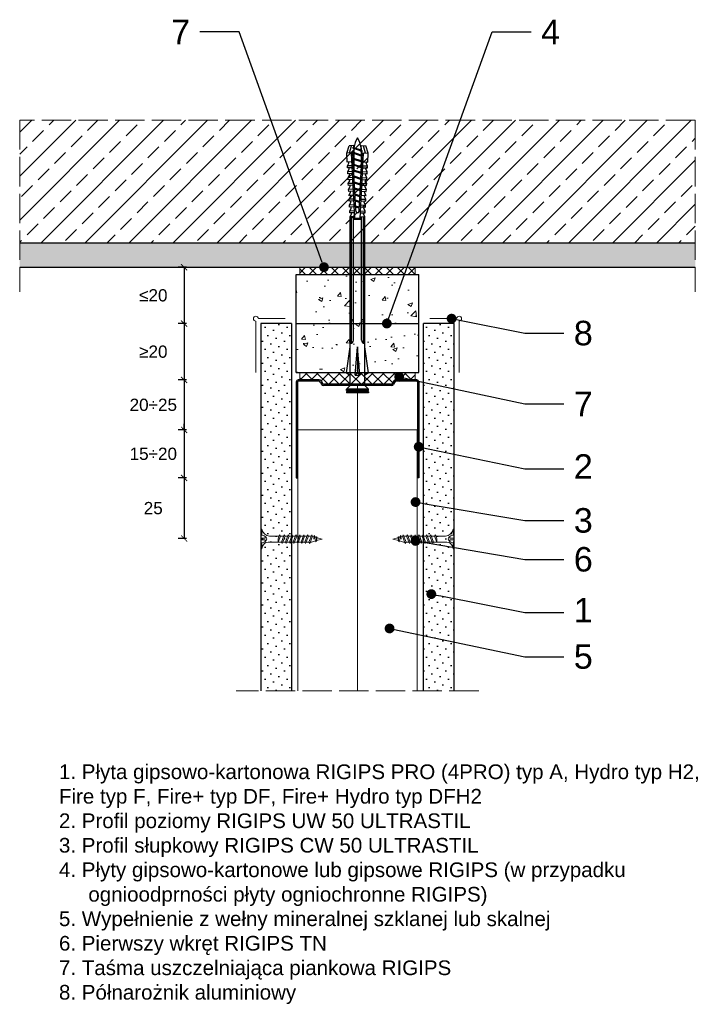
# Model space of a CAD drawing. Header units: millimetres. Extents: x 2139 to 3485, y 472 to 1418.
# Tile 3 of 6: x 2139 to 2415, y 1016 to 1418. Entities that reach past the tile are written whole.
import ezdxf
from ezdxf import colors
from ezdxf.entities.mleader import LeaderData, LeaderLine
from ezdxf.math import Vec2, Vec3

# ---------------------------------------------------------------- set-up
doc = ezdxf.new("R2010")
doc.units = ezdxf.units.MM
doc.linetypes.add('ACAD_ISO02W100', pattern=[15, 12, -3])
for name, color, linetype, lineweight in [('_ISOVER WELNA', 7, 'BATTING', 9), ('_RIGIPS AKCESORIA', 7, 'Continuous', 18), ('_RIGIPS G-K', 7, 'Continuous', 25), ('_RIGIPS PROFIL', 7, 'Continuous', 18), ('KRESKOWANIE', 7, 'Continuous', 9), ('OPISY', 7, 'Continuous', 9), ('PRZERYWANA', 7, 'ACAD_ISO02W100', 9), ('WYMIARY', 7, 'Continuous', 25)]:
    doc.layers.add(name, color=color, linetype=linetype, lineweight=lineweight)
doc.styles.get("Standard").update_dxf_attribs({"font": 'arial.ttf'})
doc.linetypes.add('BATTING', pattern='A,0.00254,-2.54,[134,ltypeshp.shx,S=2.54,R=0,X=-2.54,Y=0],-5.08,[134,ltypeshp.shx,S=2.54,R=180,X=2.54,Y=0],-2.54', length=10.16254)
doc.dimstyles.new('ISO-25', dxfattribs={"dimtxt": 5, "dimasz": 2.5, "dimexe": 2.5, "dimexo": 0.625, "dimtad": 1, "dimtxsty": 'Standard', "dimblk": 'ARCHTICK', "dimcen": 2.5, "dimadec": 0, "dimazin": 0, "dimtfac": 1, "dimtmove": 0, "dimatfit": 3, "dimfxl": 1, "dimfxlon": 1, "dimarcsym": 0})

# ---------------------------------------------------------------- blocks, each defined once
blk = doc.blocks.new('TN 25')
at = {"layer": '_RIGIPS AKCESORIA'}
for p, q in [((0, -0.84), (0, 7.16)), ((0, 7.16), (0.46, 7.16)), ((0.46, 4.78), (0, 4.78)), ((0.46, 7.16), (0.46, 4.78)), ((1.77, 3.5), (1.77, 4.2)), ((3.02, 4.46), (8.47, 4.46)), ((7.12, 4.46), (7.12, 3.18)), ((8.03, 2.01), (7.12, 4.46)), ((8.47, 4.46), (8.79, 5)), ((9.61, 1.51), (8.47, 4.46)), ((8.79, 5), (9.93, 2.01)), ((9, 4.46), (10.1, 4.46)), ((10.1, 4.46), (10.41, 5)), ((11.23, 1.51), (10.1, 4.46)), ((10.41, 5), (11.56, 2.01)), ((10.62, 4.46), (11.67, 4.46)), ((11.67, 4.46), (11.99, 5)), ((12.81, 1.51), (11.67, 4.46)), ((11.99, 5), (13.14, 2.01)), ((12.2, 4.46), (13.21, 4.46)), ((13.21, 4.46), (13.52, 5)), ((14.34, 1.51), (13.21, 4.46)), ((13.52, 5), (14.67, 2.01)), ((13.73, 4.46), (14.8, 4.46)), ((14.8, 4.46), (15.12, 5)), ((15.94, 1.51), (14.8, 4.46)), ((15.12, 5), (16.26, 2.01)), ((15.33, 4.46), (16.42, 4.46)), ((16.42, 4.46), (16.73, 5)), ((17.55, 1.51), (16.42, 4.46)), ((16.73, 5), (17.88, 2.01)), ((16.94, 4.46), (17.99, 4.46)), ((17.99, 4.46), (18.31, 5)), ((19.13, 1.51), (17.99, 4.46)), ((18.31, 5), (19.45, 2.01)), ((18.52, 4.46), (19.68, 4.46)), ((19.68, 4.46), (20, 5)), ((20.82, 1.51), (19.68, 4.46)), ((20, 5), (21.14, 2.01)), ((20.21, 4.46), (20.7, 4.46)), ((20.7, 4.46), (22.28, 3.98)), ((22.28, 3.98), (22.56, 4.37)), ((22.56, 4.37), (23.03, 2.71)), ((0, 3.5), (1.77, 3.5)), ((0, 2.83), (1.77, 2.83)), ((0.46, 1.64), (0, 1.64)), ((0.46, -0.84), (0.46, 1.64)), ((1.77, 2.83), (1.77, 2.18)), ((7.49, 2.01), (3.55, 2.01)), ((7.12, 3.18), (7.65, 1.53)), ((7.65, 1.53), (8.03, 2.01)), ((9.41, 2.01), (8.03, 2.01)), ((9.93, 2.01), (9.61, 1.51)), ((11.04, 2.01), (9.93, 2.01)), ((11.56, 2.01), (11.23, 1.51)), ((12.61, 2.01), (11.56, 2.01)), ((13.14, 2.01), (12.81, 1.51)), ((14.15, 2.01), (13.14, 2.01)), ((14.67, 2.01), (14.34, 1.51)), ((15.74, 2.01), (14.67, 2.01)), ((16.26, 2.01), (15.94, 1.51)), ((17.36, 2.01), (16.26, 2.01)), ((17.88, 2.01), (17.55, 1.51)), ((18.93, 2.01), (17.88, 2.01)), ((19.45, 2.01), (19.13, 1.51)), ((19.45, 2.01), (20.62, 2.01)), ((21.14, 2.01), (20.82, 1.51)), ((21.14, 2.01), (21.81, 2.12)), ((21.85, 1.83), (21.67, 3.28)), ((21.67, 3.28), (22.14, 2.4)), ((22.14, 2.4), (21.85, 1.83)), ((22.7, 2.36), (22.14, 2.4)), ((22.7, 2.36), (22.28, 3.98)), ((23.03, 2.71), (22.7, 2.36)), ((22.71, 3.85), (25, 3.24)), ((25, 3.24), (23.03, 2.71)), ((0, -0.84), (0.46, -0.84))]:
    blk.add_line(p, q, dxfattribs=at)
for centre, major_axis, ratio, start_param, end_param in [((3.09, 7.67), (0.17, 3.2), 0.826134, 1.773653, 3.180586), ((-0.04, 0.9), (0, 3.93), 0.848176, -0.720942, -0.151112), ((3.37, -1.57), (0.28, 3.57), 0.832181, 0.035984, 1.430787), ((-2.73, 15.91), (0, 14.76), 0.848176, 3.399396, 3.475072), ((0.59, 4.62), (0, 2.81), 0.848176, 3.475072, 3.862535), ((1.66, 3.18), (0, 0.895), 0.848176, -1.552777, -0.720942), ((1.66, 3.18), (0, 0.895), 0.848176, 3.862535, 4.730408)]:
    blk.add_ellipse(centre, major_axis=major_axis, ratio=ratio, start_param=start_param, end_param=end_param, dxfattribs=at)
blk = doc.blocks.new('UW 50 ULTRASTIL')
h = blk.add_hatch()
h.set_pattern_fill('ANSI31', color=256, scale=0.5, style=0)
h.paths.add_polyline_path([(-104.51, 0.56), (-104.18, 1.24, -0.286951), (-103.29, 1.8), (-82.41, 1.8), (-76.29, 1.8, -0.286951), (-75.39, 1.24), (-75.06, 0.56, 0.286951), (-74.16, 0), (-65.59, 0, 0.414214), (-64.79, 0.8), (-64.79, 40), (-65.34, 40), (-65.34, 0.8, -0.414214), (-65.59, 0.55), (-73.82, 0.55, -0.286951), (-74.72, 1.11), (-75.05, 1.79, 0.286951), (-75.94, 2.35), (-103.63, 2.35, 0.286951), (-104.53, 1.79), (-104.86, 1.11, -0.286951), (-105.76, 0.55), (-113.99, 0.55, -0.414214), (-114.24, 0.8), (-114.24, 40), (-114.79, 40), (-114.79, 0.8, 0.414214), (-113.99, 0), (-105.41, 0, 0.286951)])
for p, q in [((-114.79, 0.8), (-114.79, 40)), ((-114.79, 40), (-114.24, 40)), ((-114.24, 0.8), (-114.24, 40)), ((-65.34, 0.8), (-65.34, 40)), ((-64.79, 40), (-65.34, 40)), ((-64.79, 0.8), (-64.79, 40)), ((-113.99, 0.55), (-105.76, 0.55)), ((-113.99, 0), (-105.41, 0)), ((-104.86, 1.11), (-104.53, 1.79)), ((-104.51, 0.56), (-104.18, 1.24)), ((-103.63, 2.35), (-75.94, 2.35)), ((-103.29, 1.8), (-76.29, 1.8)), ((-75.06, 0.56), (-75.39, 1.24)), ((-74.72, 1.11), (-75.05, 1.79)), ((-74.16, 0), (-65.59, 0)), ((-73.82, 0.55), (-65.59, 0.55))]:
    blk.add_line(p, q)
for centre, radius, start, end in [((-113.99, 0.8), 0.8, 180, 270), ((-113.99, 0.8), 0.25, 180, 270), ((-105.76, 1.55), 1, 270, 334.0435), ((-105.41, 1), 1, 270, 334.0435), ((-103.63, 1.35), 1, 90, 154.0435), ((-103.29, 0.8), 1, 90, 154.0435), ((-76.29, 0.8), 1, 25.9565, 90), ((-75.94, 1.35), 1, 25.9565, 90), ((-74.16, 1), 1, 205.9565, 270), ((-73.82, 1.55), 1, 205.9565, 270), ((-65.59, 0.8), 0.8, 270, 0), ((-65.59, 0.8), 0.25, 270, 0)]:
    blk.add_arc(centre, radius, start, end)
blk = doc.blocks.new('kolek rozprezny komplet 100')
for p, q in [((443.47, 168.87), (432.8, 167.37)), ((443.47, 167.37), (443.47, 168.87)), ((443.47, 168.87), (444.34, 167.37)), ((450.17, 168.87), (448.67, 167.37)), ((450.17, 168.87), (450.17, 159.87)), ((450.67, 168.87), (450.17, 168.87)), ((450.67, 168.87), (450.67, 159.87)), ((450.67, 168.27), (451.17, 168.87)), ((451.17, 168.87), (451.67, 168.87)), ((451.17, 168.87), (451.17, 159.87)), ((451.67, 168.87), (451.67, 159.87)), ((350.66, 165.93), (350.76, 167.83)), ((353.15, 165.8), (350.66, 165.93)), ((353.75, 167.67), (350.71, 166.88)), ((353.81, 168.77), (350.76, 167.83)), ((351.53, 165.88), (352.53, 165.88)), ((352.53, 165.88), (351.53, 162.88)), ((352.53, 165.88), (351.93, 162.88)), ((352.93, 165.88), (351.93, 162.88)), ((352.53, 165.88), (352.9, 166.38)), ((352.93, 165.88), (352.9, 166.38)), ((352.93, 165.88), (354.53, 165.88)), ((354.53, 165.88), (353.53, 162.88)), ((353.68, 166.27), (353.81, 168.77)), ((377.24, 165.04), (353.68, 166.27)), ((380.47, 165.47), (353.71, 166.87)), ((357.41, 168.58), (353.81, 168.77)), ((354.53, 165.88), (353.93, 162.88)), ((354.93, 165.88), (353.93, 162.88)), ((354.53, 165.88), (354.78, 166.21)), ((354.93, 165.88), (354.91, 166.21)), ((354.93, 165.88), (356.93, 165.88)), ((356.93, 165.88), (355.93, 162.88)), ((356.93, 165.88), (356.33, 162.88)), ((357.33, 165.88), (356.33, 162.88)), ((356.93, 165.88), (357.09, 166.09)), ((357.31, 166.68), (357.41, 168.58)), ((357.33, 165.88), (357.32, 166.08)), ((357.33, 165.88), (359.33, 165.88)), ((357.67, 166.06), (357.71, 166.66)), ((359, 168.5), (357.82, 167.89)), ((359.33, 165.88), (358.33, 162.88)), ((358.47, 166.02), (358.5, 166.62)), ((359.33, 165.88), (358.73, 162.88)), ((359.73, 165.88), (358.73, 162.88)), ((358.9, 166.6), (359, 168.5)), ((359.8, 168.45), (359, 168.5)), ((359.33, 165.88), (359.4, 165.97)), ((359.7, 166.56), (359.8, 168.45)), ((359.73, 165.88), (359.73, 165.95)), ((359.73, 165.88), (361.24, 165.88)), ((360.07, 165.94), (360.1, 166.54)), ((361.4, 168.37), (360.22, 167.77)), ((361.72, 165.85), (360.73, 162.88)), ((360.87, 165.89), (360.9, 166.49)), ((361.73, 165.85), (361.13, 162.88)), ((362.12, 165.83), (361.13, 162.88)), ((361.3, 166.47), (361.4, 168.37)), ((362.2, 168.33), (361.4, 168.37)), ((362.1, 166.43), (362.2, 168.33)), ((362.47, 165.81), (362.5, 166.41)), ((363.8, 168.24), (362.61, 167.64)), ((364.08, 165.73), (363.17, 162.98)), ((363.27, 165.77), (363.3, 166.37)), ((364.1, 165.73), (363.56, 163)), ((364.48, 165.71), (363.57, 163)), ((363.7, 166.35), (363.8, 168.24)), ((364.6, 168.2), (363.8, 168.24)), ((364.5, 166.31), (364.6, 168.2)), ((364.86, 165.69), (364.9, 166.28)), ((366.19, 168.12), (365.01, 167.52)), ((366.44, 165.6), (365.61, 163.1)), ((365.66, 165.64), (365.69, 166.24)), ((366.48, 165.6), (365.98, 163.12)), ((366.84, 165.58), (366.02, 163.13)), ((366.09, 166.22), (366.19, 168.12)), ((366.99, 168.08), (366.19, 168.12)), ((366.89, 166.18), (366.99, 168.08)), ((367.26, 165.56), (367.29, 166.16)), ((368.59, 167.99), (367.41, 167.39)), ((368.8, 165.48), (368.05, 163.23)), ((368.06, 165.52), (368.09, 166.12)), ((368.85, 165.48), (368.41, 163.25)), ((369.19, 165.46), (368.46, 163.25)), ((368.49, 166.1), (368.59, 167.99)), ((369.39, 167.95), (368.59, 167.99)), ((369.29, 166.05), (369.39, 167.95)), ((369.66, 165.43), (369.69, 166.03)), ((370.99, 167.87), (369.8, 167.26)), ((370.46, 165.39), (370.49, 165.99)), ((371.16, 165.36), (370.49, 163.36)), ((371.23, 165.35), (370.83, 163.38)), ((370.89, 165.97), (370.99, 167.87)), ((371.55, 165.33), (370.9, 163.38)), ((372.59, 167.78), (371.4, 167.18)), ((372.05, 165.31), (372.09, 165.91)), ((372.49, 165.89), (372.59, 167.78)), ((373.38, 167.74), (372.59, 167.78)), ((372.85, 165.27), (372.89, 165.87)), ((373.52, 165.23), (372.94, 163.49)), ((373.6, 165.23), (373.26, 163.51)), ((373.28, 165.84), (373.38, 167.74)), ((373.91, 165.21), (373.34, 163.51)), ((374.98, 167.66), (373.8, 167.06)), ((374.45, 165.18), (374.48, 165.78)), ((374.88, 165.76), (374.98, 167.66)), ((375.78, 167.62), (374.98, 167.66)), ((375.25, 165.14), (375.28, 165.74)), ((375.88, 165.11), (375.38, 163.62)), ((375.68, 165.72), (375.78, 167.62)), ((375.98, 165.1), (375.68, 163.63)), ((376.27, 165.09), (375.79, 163.64)), ((377.38, 167.53), (376.2, 166.93)), ((377.28, 165.64), (377.38, 167.53)), ((378.18, 167.49), (377.38, 167.53)), ((378.08, 165.59), (378.18, 167.49)), ((379.78, 167.41), (378.59, 166.8)), ((379.68, 165.51), (379.78, 167.41)), ((430.17, 166.07), (379.71, 166.07)), ((431.37, 166.87), (379.75, 166.87)), ((448.67, 167.37), (379.77, 167.37)), ((380.47, 166.07), (380.47, 162.67)), ((380.67, 166.07), (380.67, 162.67)), ((380.87, 166.07), (380.87, 162.67)), ((444.34, 165.28), (432.8, 164.37)), ((444.34, 165.28), (443.47, 164.37)), ((444.34, 163.45), (444.34, 165.28)), ((448.67, 167.37), (448.67, 161.37)), ((353.15, 162.94), (350.66, 162.81)), ((350.66, 162.81), (350.76, 160.91)), ((353.75, 161.07), (350.71, 161.86)), ((353.81, 159.97), (350.76, 160.91)), ((351.53, 162.88), (351.57, 162.38)), ((351.57, 162.38), (351.93, 162.88)), ((351.93, 162.88), (353.53, 162.88)), ((353.53, 162.88), (353.56, 162.47)), ((353.64, 162.48), (353.93, 162.88)), ((377.24, 163.7), (353.68, 162.46)), ((353.68, 162.46), (353.81, 159.97)), ((380.47, 163.27), (353.71, 161.87)), ((353.93, 162.88), (355.93, 162.88)), ((355.93, 162.88), (355.95, 162.6)), ((356.14, 162.61), (356.33, 162.88)), ((356.33, 162.88), (358.33, 162.88)), ((357.31, 162.05), (357.41, 160.16)), ((357.67, 162.67), (357.71, 162.07)), ((359, 160.24), (357.82, 160.84)), ((358.33, 162.88), (358.34, 162.72)), ((358.47, 162.72), (358.5, 162.12)), ((358.63, 162.74), (358.73, 162.88)), ((358.73, 162.88), (360.73, 162.88)), ((358.9, 162.14), (359, 160.24)), ((359.7, 162.18), (359.8, 160.28)), ((360.07, 162.8), (360.1, 162.2)), ((361.4, 160.37), (360.22, 160.97)), ((360.73, 162.88), (360.73, 162.85)), ((360.87, 162.84), (360.9, 162.24)), ((361.13, 162.88), (361.24, 162.88)), ((361.13, 162.87), (361.13, 162.88)), ((361.3, 162.26), (361.4, 160.37)), ((362.1, 162.3), (362.2, 160.41)), ((362.47, 162.93), (362.5, 162.33)), ((363.8, 160.49), (362.61, 161.09)), ((363.27, 162.97), (363.3, 162.37)), ((363.7, 162.39), (363.8, 160.49)), ((364.5, 162.43), (364.6, 160.53)), ((364.86, 163.05), (364.9, 162.45)), ((366.19, 160.62), (365.01, 161.22)), ((365.66, 163.09), (365.69, 162.49)), ((366.09, 162.51), (366.19, 160.62)), ((366.89, 162.56), (366.99, 160.66)), ((367.26, 163.18), (367.29, 162.58)), ((368.59, 160.74), (367.41, 161.35)), ((368.06, 163.22), (368.09, 162.62)), ((368.49, 162.64), (368.59, 160.74)), ((369.39, 160.78), (368.59, 160.74)), ((369.29, 162.68), (369.39, 160.78)), ((369.66, 163.3), (369.69, 162.7)), ((370.99, 160.87), (369.8, 161.47)), ((370.46, 163.34), (370.49, 162.74)), ((370.89, 162.77), (370.99, 160.87)), ((372.59, 160.95), (371.4, 161.55)), ((372.05, 163.43), (372.09, 162.83)), ((372.49, 162.85), (372.59, 160.95)), ((373.38, 160.99), (372.59, 160.95)), ((372.85, 163.47), (372.89, 162.87)), ((373.28, 162.89), (373.38, 160.99)), ((374.98, 161.08), (373.8, 161.68)), ((374.45, 163.55), (374.48, 162.95)), ((374.88, 162.97), (374.98, 161.08)), ((375.78, 161.12), (374.98, 161.08)), ((375.25, 163.59), (375.28, 163)), ((375.68, 163.02), (375.78, 161.12)), ((377.38, 161.2), (376.2, 161.81)), ((377.28, 163.1), (377.38, 161.2)), ((378.18, 161.24), (377.38, 161.2)), ((378.08, 164.5), (377.86, 163.87)), ((378.08, 163.14), (378.18, 161.24)), ((379.78, 161.33), (378.59, 161.93)), ((379.68, 163.23), (379.78, 161.33)), ((430.17, 162.67), (379.71, 162.67)), ((431.37, 161.87), (379.75, 161.87)), ((448.67, 161.37), (379.77, 161.37)), ((432.8, 164.37), (443.47, 164.37)), ((444.34, 163.45), (432.8, 164.37)), ((443.47, 159.87), (432.8, 161.37)), ((444.34, 163.45), (443.47, 164.37)), ((443.47, 161.37), (443.47, 159.87)), ((443.47, 159.87), (444.34, 161.37)), ((450.17, 159.87), (448.67, 161.37)), ((357.41, 160.16), (353.81, 159.97)), ((359.8, 160.28), (359, 160.24)), ((362.2, 160.41), (361.4, 160.37)), ((364.6, 160.53), (363.8, 160.49)), ((366.99, 160.66), (366.19, 160.62)), ((450.67, 159.87), (450.17, 159.87)), ((450.67, 160.47), (451.17, 159.87)), ((451.17, 159.87), (451.67, 159.87))]:
    blk.add_line(p, q)
for centre, radius, start, end in [((353.27, 155.16), 10.85, 99.2038, 121.9083), ((353.65, 165.77), 0.5, 87, 177), ((357.68, 168.16), 0.3, 177, 297), ((360.08, 168.03), 0.3, 177, 297), ((362.48, 167.91), 0.3, 177, 297), ((364.87, 167.78), 0.3, 177, 297), ((367.27, 167.66), 0.3, 177, 297), ((369.67, 167.53), 0.3, 177, 297), ((371.27, 167.45), 0.3, 177, 297), ((373.66, 167.32), 0.3, 177, 297), ((376.06, 167.2), 0.3, 177, 297), ((377.41, 164.38), 0.682, 255.8604, 104.1386), ((378.46, 167.07), 0.3, 177, 297), ((422.67, 165.87), 1, 90, 168.463), ((430.17, 167.37), 1.3, 270, 0), ((353.27, 173.59), 10.85, 238.0917, 260.7962), ((353.65, 162.96), 0.5, 183, 273), ((357.68, 160.58), 0.3, 63, 183), ((360.08, 160.7), 0.3, 63, 183), ((362.48, 160.83), 0.3, 63, 183), ((364.87, 160.95), 0.3, 63, 183), ((367.27, 161.08), 0.3, 63, 183), ((369.67, 161.2), 0.3, 63, 183), ((371.27, 161.29), 0.3, 63, 183), ((373.66, 161.41), 0.3, 63, 183), ((376.06, 161.54), 0.3, 63, 183), ((378.46, 161.66), 0.3, 63, 183), ((422.67, 162.87), 1, 191.537, 270), ((430.17, 161.37), 1.3, 0, 90)]:
    blk.add_arc(centre, radius, start, end)
blk = doc.blocks.new('polnaroznik')
at = {"layer": '_RIGIPS AKCESORIA'}
for p, q in [((429.5, 44.15), (429.5, 55.15)), ((430.5, 56.15), (451.5, 56.15))]:
    blk.add_line(p, q, dxfattribs=at)
blk.add_arc((429.5, 56.15), 1, 0, 270, dxfattribs=at)
blk = doc.blocks.new('_ArchTick')
at = {"color": 0, "linetype": 'ByBlock', "const_width": 0.15}
blk.add_lwpolyline([(-0.5, -0.5), (0.5, 0.5)], dxfattribs=at)
blk = doc.blocks.new('*D17')
at = {"layer": 'Defpoints', "color": 0, "transparency": 16777216}
for p in [(2252.37, 1250.73), (2205.97, 1231.13), (2251.77, 1231.13)]:
    blk.add_point(p, dxfattribs=at)
at = {"layer": 'WYMIARY', "color": 0, "lineweight": -2, "transparency": 16777216}
for p, q in [((2206.97, 1250.73), (2203.47, 1250.73)), ((2205.97, 1250.73), (2205.97, 1253.23)), ((2205.97, 1250.73), (2205.97, 1231.13)), ((2206.97, 1231.13), (2203.47, 1231.13)), ((2205.97, 1231.13), (2205.97, 1228.63))]:
    blk.add_line(p, q, dxfattribs=at)
at = {"layer": 'WYMIARY', "color": 0, "lineweight": -2, "transparency": 16777216, "xscale": 2.5, "yscale": 2.5, "zscale": 2.5}
for p, rotation in [((2205.97, 1250.73), 270), ((2205.97, 1231.13), 90)]:
    blk.add_blockref('_ArchTick', p, dxfattribs=dict(at, rotation=rotation))
at = {"layer": 'WYMIARY', "color": 0, "transparency": 16777216, "insert": (2193.36, 1240.93), "char_height": 5, "attachment_point": 5}
blk.add_mtext('15÷20', dxfattribs=at)
blk = doc.blocks.new('*D18')
at = {"layer": 'Defpoints', "color": 0, "transparency": 16777216}
for p in [(2251.77, 1231.13), (2205.95, 1206.39), (2251.05, 1206.39)]:
    blk.add_point(p, dxfattribs=at)
at = {"layer": 'WYMIARY', "color": 0, "lineweight": -2, "transparency": 16777216}
for p, q in [((2206.95, 1231.13), (2203.45, 1231.13)), ((2205.95, 1231.13), (2205.95, 1206.39)), ((2206.95, 1206.39), (2203.45, 1206.39))]:
    blk.add_line(p, q, dxfattribs=at)
at = {"layer": 'WYMIARY', "color": 0, "lineweight": -2, "transparency": 16777216, "xscale": 2.5, "yscale": 2.5, "zscale": 2.5}
for p, rotation in [((2205.95, 1231.13), 90), ((2205.95, 1206.39), 270)]:
    blk.add_blockref('_ArchTick', p, dxfattribs=dict(at, rotation=rotation))
at = {"layer": 'WYMIARY', "color": 0, "transparency": 16777216, "insert": (2193.34, 1218.76), "char_height": 5, "attachment_point": 5}
blk.add_mtext('25', dxfattribs=at)
blk = doc.blocks.new('*D19')
at = {"layer": 'Defpoints', "color": 0, "transparency": 16777216}
for p in [(2252.37, 1271.13), (2205.97, 1250.73), (2251.77, 1250.73)]:
    blk.add_point(p, dxfattribs=at)
at = {"layer": 'WYMIARY', "color": 0, "lineweight": -2, "transparency": 16777216}
for p, q in [((2206.97, 1271.13), (2203.47, 1271.13)), ((2205.97, 1271.13), (2205.97, 1250.73)), ((2206.97, 1250.73), (2203.47, 1250.73))]:
    blk.add_line(p, q, dxfattribs=at)
at = {"layer": 'WYMIARY', "color": 0, "lineweight": -2, "transparency": 16777216, "xscale": 2.5, "yscale": 2.5, "zscale": 2.5}
for p, rotation in [((2205.97, 1271.13), 90), ((2205.97, 1250.73), 270)]:
    blk.add_blockref('_ArchTick', p, dxfattribs=dict(at, rotation=rotation))
at = {"layer": 'WYMIARY', "color": 0, "transparency": 16777216, "insert": (2193.36, 1260.93), "char_height": 5, "attachment_point": 5}
blk.add_mtext('20÷25', dxfattribs=at)
blk = doc.blocks.new('*D20')
at = {"layer": 'Defpoints', "color": 0, "transparency": 16777216}
for p in [(2249.77, 1294.13), (2205.97, 1271.13), (2253.17, 1271.13)]:
    blk.add_point(p, dxfattribs=at)
at = {"layer": 'WYMIARY', "color": 0, "lineweight": -2, "transparency": 16777216}
for p, q in [((2206.97, 1294.13), (2203.47, 1294.13)), ((2205.97, 1294.13), (2205.97, 1271.13)), ((2206.97, 1271.13), (2203.47, 1271.13))]:
    blk.add_line(p, q, dxfattribs=at)
at = {"layer": 'WYMIARY', "color": 0, "lineweight": -2, "transparency": 16777216, "xscale": 2.5, "yscale": 2.5, "zscale": 2.5}
for p, rotation in [((2205.97, 1294.13), 90), ((2205.97, 1271.13), 270)]:
    blk.add_blockref('_ArchTick', p, dxfattribs=dict(at, rotation=rotation))
at = {"layer": 'WYMIARY', "color": 0, "transparency": 16777216, "insert": (2193.36, 1282.63), "char_height": 5, "attachment_point": 5}
blk.add_mtext('≥20', dxfattribs=at)
blk = doc.blocks.new('*D21')
at = {"layer": 'Defpoints', "color": 0, "transparency": 16777216}
for p in [(2249.77, 1317.13), (2205.97, 1294.13), (2251.77, 1294.13)]:
    blk.add_point(p, dxfattribs=at)
at = {"layer": 'WYMIARY', "color": 0, "lineweight": -2, "transparency": 16777216}
for p, q in [((2206.97, 1317.13), (2203.47, 1317.13)), ((2205.97, 1317.13), (2205.97, 1294.13)), ((2206.97, 1294.13), (2203.47, 1294.13))]:
    blk.add_line(p, q, dxfattribs=at)
at = {"layer": 'WYMIARY', "color": 0, "lineweight": -2, "transparency": 16777216, "xscale": 2.5, "yscale": 2.5, "zscale": 2.5}
for p, rotation in [((2205.97, 1317.13), 90), ((2205.97, 1294.13), 270)]:
    blk.add_blockref('_ArchTick', p, dxfattribs=dict(at, rotation=rotation))
at = {"layer": 'WYMIARY', "color": 0, "transparency": 16777216, "insert": (2193.36, 1305.63), "char_height": 5, "attachment_point": 5}
blk.add_mtext('≤20', dxfattribs=at)
blk = doc.blocks.new('_Dot')
at = {"color": 0, "linetype": 'ByBlock', "lineweight": -2}
blk.add_line((-0.5, 0), (-1, 0), dxfattribs=at)
at = {"color": 0, "linetype": 'ByBlock', "const_width": 0.5}
blk.add_lwpolyline([(-0.25, 0, 1), (0.25, 0, 1)], format="xyb", close=True, dxfattribs=at)

msp = doc.modelspace()

# ---------------------------------------------------------------- hatches: boundary and pattern name
at = {"layer": '_RIGIPS G-K'}
h = msp.add_hatch(dxfattribs=at)
h.set_pattern_fill('DOTS', color=256, scale=2, angle=225, style=0)
h.set_pattern_definition([(225, (-1.5, -23), (1.122532, -3.367596), [0, -3.175])])
h.paths.add_polyline_path([(2237.275, 1144.129), (2249.775, 1144.129), (2249.775, 1294.129), (2237.275, 1294.129)])
h = msp.add_hatch(dxfattribs=at)
h.set_pattern_fill('DOTS', color=256, scale=2, angle=225, style=0)
h.set_pattern_definition([(225, (1.5, -23), (1.122532, -3.367596), [0, -3.175])])
h.paths.add_polyline_path([(2303.775, 1144.129), (2316.275, 1144.129), (2316.275, 1294.129), (2303.775, 1294.129)])
at = {"layer": 'KRESKOWANIE'}
h = msp.add_hatch(dxfattribs=at)
h.set_pattern_fill('ANSI33', color=256, scale=2, angle=180, style=0)
h.set_pattern_definition([(225, (0, 311.061), (8.980256, -8.980256), []), (225, (-8.98, 311.061), (8.980256, -8.980256), [6.35, -3.175])])
h.paths.add_polyline_path([(2414.775, 1377.129), (2138.775, 1377.129), (2138.775, 1327.129), (2414.775, 1327.129)])
h = msp.add_hatch(dxfattribs=at)
h.set_pattern_fill('AR-SAND', color=256, scale=0.1, style=0)
h.set_pattern_definition([(37.5, (0, 3), (-0.160003, 4.8941324), [0, -3.8608, 0, -4.318, 0, -4.1275]), (7.5, (0, 3), (4.495233, 7.168251), [0, -2.0828, 0, -3.4798, 0, -1.3335]), (327.5, (-3.124, 3), (7.909924, 0.014372), [0, -1.27, 0, -4.572, 0, -5.969]), (317.5, (-3.124, 3), (7.635565, 2.229293), [0, -0.635, 0, -2.9972, 0, -3.429])])
h.paths.add_polyline_path([(2414.775, 1327.129), (2138.775, 1327.129), (2138.775, 1317.129), (2414.775, 1317.129)])
h = msp.add_hatch(dxfattribs=at)
h.set_pattern_fill('ANSI37', color=256, angle=270, style=0)
h.paths.add_polyline_path([(2300.375, 1317.129), (2253.175, 1317.129), (2253.175, 1314.129), (2300.375, 1314.129)])
h = msp.add_hatch(dxfattribs=at)
h.set_pattern_fill('AR-CONC', color=256, scale=0.1, style=0)
h.paths.add_polyline_path([(2301.775, 1314.129), (2251.775, 1314.129), (2251.775, 1294.129), (2301.775, 1294.129)])
h = msp.add_hatch(dxfattribs=at)
h.set_pattern_fill('AR-CONC', color=256, scale=0.1, style=0)
h.paths.add_polyline_path([(2301.775, 1294.129), (2251.775, 1294.129), (2251.775, 1274.129), (2301.775, 1274.129)])
h = msp.add_hatch(dxfattribs=at)
h.set_pattern_fill('ANSI37', color=256, angle=270, style=0)
h.set_pattern_definition([(315, (3901.5498, 2708.2575), (2.245064, 2.245064), []), (45, (3901.5498, 2708.2575), (-2.245064, 2.245064), [])])
h.paths.add_polyline_path([(2253.175, 1271.129), (2261.15, 1271.129, -0.2869508), (2262.049, 1270.566), (2262.377, 1269.891, 0.2869508), (2263.277, 1269.329), (2290.273, 1269.329, 0.2869508), (2291.172, 1269.891), (2291.501, 1270.566, -0.2869508), (2292.4, 1271.129), (2300.375, 1271.129), (2300.375, 1274.129), (2253.175, 1274.129)])

# ---------------------------------------------------------------- linework, layer by layer
for p, q in [((2138.775, 1327.129), (2414.775, 1327.129)), ((2138.775, 1317.129), (2414.775, 1317.129))]:
    msp.add_line(p, q)
at = {"layer": '_ISOVER WELNA', "ltscale": 2.4}
msp.add_line((2276.775, 1144.129), (2276.775, 1268.779), dxfattribs=at)
at = {"layer": '_RIGIPS G-K'}
for p, q in [((2251.775, 1274.129), (2251.775, 1314.129)), ((2251.775, 1314.129), (2301.775, 1314.129)), ((2301.775, 1274.129), (2301.775, 1314.129)), ((2237.275, 1294.129), (2237.275, 1144.129)), ((2249.775, 1294.129), (2237.275, 1294.129)), ((2249.775, 1294.129), (2249.775, 1144.129)), ((2251.775, 1294.129), (2301.775, 1294.129)), ((2303.775, 1144.129), (2303.775, 1294.129)), ((2316.275, 1294.129), (2303.775, 1294.129)), ((2316.275, 1144.129), (2316.275, 1294.129)), ((2251.775, 1274.129), (2301.775, 1274.129))]:
    msp.add_line(p, q, dxfattribs=at)
at = {"layer": '_RIGIPS PROFIL', "lineweight": 9}
for p, q in [((2252.375, 1250.729), (2301.175, 1250.729)), ((2252.375, 1144.129), (2252.375, 1250.729)), ((2301.175, 1144.129), (2301.175, 1250.729))]:
    msp.add_line(p, q, dxfattribs=at)
at = {"layer": 'KRESKOWANIE'}
for p, q in [((2253.175, 1314.129), (2253.175, 1317.129)), ((2300.375, 1314.129), (2300.375, 1317.129)), ((2253.175, 1271.129), (2253.175, 1274.129)), ((2300.375, 1271.129), (2300.375, 1274.129))]:
    msp.add_line(p, q, dxfattribs=at)
at = {"layer": 'PRZERYWANA'}
for p, q in [((2414.775, 1377.129), (2138.775, 1377.129)), ((2138.775, 1377.129), (2138.775, 1307.129)), ((2414.775, 1377.129), (2414.775, 1307.129)), ((2326.275, 1144.129), (2227.275, 1144.129))]:
    msp.add_line(p, q, dxfattribs=at)

# ---------------------------------------------------------------- block references
for name, p, rotation in [('kolek rozprezny komplet 100', (2112.407, 1717.453), 270), ('UW 50 ULTRASTIL', (2186.988, 1271.129), 180)]:
    msp.add_blockref(name, p, dxfattribs=dict(rotation=rotation))
at = {"layer": '_RIGIPS AKCESORIA', "xscale": -1}
for name, p, rotation in [('polnaroznik', (2291.425, 1725.63), 90), ('TN 25', (2237.275, 1209.372), 180)]:
    msp.add_blockref(name, p, dxfattribs=dict(at, rotation=rotation))
at = {"layer": '_RIGIPS AKCESORIA'}
for name, p, rotation in [('polnaroznik', (2262.125, 1725.63), 270), ('TN 25', (2316.275, 1209.372), 180)]:
    msp.add_blockref(name, p, dxfattribs=dict(at, rotation=rotation))

# ---------------------------------------------------------------- texts
at = {"insert": (2154.823, 1114.154), "char_height": 6, "width": 262.6883, "attachment_point": 1}
msp.add_mtext('1. Płyta gipsowo-kartonowa RIGIPS PRO (4PRO) typ A, Hydro typ H2, Fire typ F, Fire+ typ DF, Fire+ Hydro typ DFH2\\P2. Profil poziomy RIGIPS UW 50 ULTRASTIL\\P3. Profil słupkowy RIGIPS CW 50 ULTRASTIL\\P\\pi-12,l12;4. Płyty gipsowo-kartonowe lub gipsowe RIGIPS (w przypadku ognioodprności płyty ogniochronne RIGIPS)\\P\\pi0,l0;5. Wypełnienie z wełny mineralnej szklanej lub skalnej\\P6. Pierwszy wkręt RIGIPS TN\\P7. Taśma uszczelniająca piankowa RIGIPS\\P8. Półnarożnik aluminiowy', dxfattribs=at)

# ---------------------------------------------------------------- dimensions: what is measured, and where the dimension line sits
at = {"layer": 'WYMIARY'}
for base, p1, p2, text, picture, middle in [((2205.966, 1294.129), (2249.775, 1317.129), (2251.775, 1294.129), '≤20', '*D21', (2193.361, 1305.629)), ((2205.966, 1271.129), (2249.775, 1294.129), (2253.175, 1271.129), '≥20', '*D20', (2193.361, 1282.629)), ((2205.966, 1250.729), (2252.375, 1271.129), (2251.775, 1250.729), '20÷25', '*D19', (2193.361, 1260.929)), ((2205.966, 1231.129), (2252.375, 1250.729), (2251.775, 1231.129), '15÷20', '*D17', (2193.361, 1240.929)), ((2205.95, 1206.387), (2251.775, 1231.129), (2251.049, 1206.387), '25', '*D18', (2193.344, 1218.758))]:
    dim = msp.add_linear_dim(base=base, p1=p1, p2=p2, angle=90, text=text, dimstyle='ISO-25', override={"dimgap": 10, "dimtad": 0, "dimtmove": 2}, dxfattribs=at)
    dim.commit()
    dim.dimension.update_dxf_attribs({"geometry": picture, "text_midpoint": middle, "text_rotation": 180})

# ---------------------------------------------------------------- leaders
at = {"layer": 'OPISY'}
ml = msp.add_multileader_mtext('Standard', dxfattribs=at)
ml.set_content('7', color=256)
ml.set_leader_properties()
ml.set_arrow_properties(name='DOT')
ml.build(insert=Vec2(0, 0))
ctx = ml.context
ctx.base_point, ctx.char_height, ctx.landing_gap_size, ctx.plane_origin = Vec3(2197.921, 1413.172), 10, 4, Vec3(2404.984, 1556.832)
ctx.text_align_type = 2
notes = []
notes.append((ctx, [(0, (1, 1, 0), (2228.395, 1413.172), (-1, 0), 16, [(0, [(2263.085, 1317.129)], 0, [])])]))
ctx.mtext.insert, ctx.mtext.alignment, ctx.mtext.flow_direction = Vec3(2208.395, 1418.172), 3, 5
ml = msp.add_multileader_mtext('Standard', dxfattribs=at)
ml.set_content('4', color=256)
ml.set_leader_properties()
ml.set_arrow_properties(name='DOT')
ml.build(insert=Vec2(0, 0))
ctx = ml.context
ctx.base_point, ctx.char_height, ctx.landing_gap_size, ctx.plane_origin = Vec3(2347.765, 1413.172), 10, 4, Vec3(2155.176, 1556.832)
notes.append((ctx, [(0, (1, 1, 0), (2331.765, 1413.172), (1, 0), 16, [(0, [(2288.768, 1294.129)], 0, [])])]))
ctx.mtext.insert, ctx.mtext.flow_direction = Vec3(2351.765, 1418.172), 5
ml = msp.add_multileader_mtext('Standard', dxfattribs=at)
ml.set_content('8', color=256)
ml.set_leader_properties()
ml.set_arrow_properties(name='DOT')
ml.build(insert=Vec2(0, 0))
ctx = ml.context
ctx.base_point, ctx.char_height, ctx.landing_gap_size, ctx.plane_origin = Vec3(2361.123, 1290.156), 10, 4, Vec3(2168.534, 1433.815)
notes.append((ctx, [(0, (1, 1, 0), (2345.123, 1290.156), (1, 0), 16, [(0, [(2315.206, 1296.129)], 0, [])])]))
ctx.mtext.insert, ctx.mtext.flow_direction = Vec3(2365.123, 1295.241), 5
ml = msp.add_multileader_mtext('Standard', dxfattribs=at)
ml.set_content('7', color=256)
ml.set_leader_properties()
ml.set_arrow_properties(name='DOT')
ml.build(insert=Vec2(0, 0))
ctx = ml.context
ctx.base_point, ctx.char_height, ctx.landing_gap_size, ctx.plane_origin = Vec3(2361.123, 1261.314), 10, 4, Vec3(2168.534, 1404.974)
notes.append((ctx, [(0, (1, 1, 0), (2345.123, 1261.314), (1, 0), 16, [(0, [(2293.833, 1272.33)], 0, [])])]))
ctx.mtext.insert, ctx.mtext.flow_direction = Vec3(2365.123, 1266.314), 5
ml = msp.add_multileader_mtext('Standard', dxfattribs=at)
ml.set_content('2', color=256)
ml.set_leader_properties()
ml.set_arrow_properties(name='DOT')
ml.build(insert=Vec2(0, 0))
ctx = ml.context
ctx.base_point, ctx.char_height, ctx.landing_gap_size, ctx.plane_origin = Vec3(2361.123, 1234.767), 10, 4, Vec3(2168.534, 1378.426)
notes.append((ctx, [(0, (1, 1, 0), (2345.123, 1234.767), (1, 0), 16, [(0, [(2301.775, 1243.816)], 0, [])])]))
ctx.mtext.insert, ctx.mtext.flow_direction = Vec3(2365.123, 1240.767), 5
ml = msp.add_multileader_mtext('Standard', dxfattribs=at)
ml.set_content('3', color=256)
ml.set_leader_properties()
ml.set_arrow_properties(name='DOT')
ml.build(insert=Vec2(0, 0))
ctx = ml.context
ctx.base_point, ctx.char_height, ctx.landing_gap_size, ctx.plane_origin = Vec3(2361.123, 1213.691), 10, 4, Vec3(2168.534, 1357.35)
notes.append((ctx, [(0, (1, 1, 0), (2345.123, 1213.691), (1, 0), 16, [(0, [(2300.488, 1221.257)], 0, [])])]))
ctx.mtext.insert, ctx.mtext.flow_direction = Vec3(2365.123, 1218.779), 5
ml = msp.add_multileader_mtext('Standard', dxfattribs=at)
ml.set_content('6', color=256)
ml.set_leader_properties()
ml.set_arrow_properties(name='DOT')
ml.build(insert=Vec2(0, 0))
ctx = ml.context
ctx.base_point, ctx.char_height, ctx.landing_gap_size, ctx.plane_origin = Vec3(2361.123, 1197.815), 10, 4, Vec3(2168.534, 1341.475)
notes.append((ctx, [(0, (1, 1, 0), (2345.123, 1197.815), (1, 0), 16, [(0, [(2300.488, 1205.382)], 0, [])])]))
ctx.mtext.insert, ctx.mtext.flow_direction = Vec3(2365.123, 1202.9), 5
ml = msp.add_multileader_mtext('Standard', dxfattribs=at)
ml.set_content('1', color=256)
ml.set_leader_properties()
ml.set_arrow_properties(name='DOT')
ml.build(insert=Vec2(0, 0))
ctx = ml.context
ctx.base_point, ctx.char_height, ctx.landing_gap_size, ctx.plane_origin = Vec3(2361.123, 1176.118), 10, 4, Vec3(2168.534, 1319.777)
notes.append((ctx, [(0, (1, 1, 0), (2345.123, 1176.118), (1, 0), 16, [(0, [(2306.933, 1183.685)], 0, [])])]))
ctx.mtext.insert, ctx.mtext.flow_direction = Vec3(2365.123, 1182.118), 5
ml = msp.add_multileader_mtext('Standard', dxfattribs=at)
ml.set_content('5', color=256)
ml.set_leader_properties()
ml.set_arrow_properties(name='DOT')
ml.build(insert=Vec2(0, 0))
ctx = ml.context
ctx.base_point, ctx.char_height, ctx.landing_gap_size, ctx.plane_origin = Vec3(2361.123, 1158.115), 10, 4, Vec3(2168.534, 1301.775)
notes.append((ctx, [(0, (1, 1, 0), (2345.123, 1158.115), (1, 0), 16, [(0, [(2289.884, 1169.646)], 0, [])])]))
ctx.mtext.insert, ctx.mtext.flow_direction = Vec3(2365.123, 1163.2), 5
for ctx, leaders in notes:
    for number, flags, end, landing, length, lines in leaders:
        leader = LeaderData()
        leader.index, (leader.has_last_leader_line, leader.has_dogleg_vector, leader.attachment_direction) = number, flags
        leader.last_leader_point, leader.dogleg_vector, leader.dogleg_length = Vec3(end), Vec3(landing), length
        for number, points, colour, breaks in lines:
            line = LeaderLine()
            line.index, line.vertices, line.color, line.breaks = number, Vec3.list(points), colors.encode_raw_color(colour), breaks
            leader.lines.append(line)
        ctx.leaders.append(leader)

doc.saveas('drawing.dxf')
